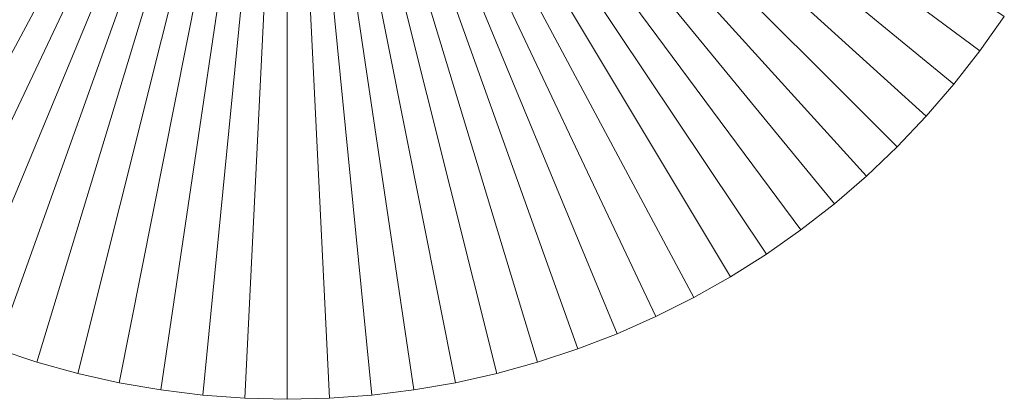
# Model space of a CAD drawing. Header units: millimetres. Extents: x -761 to -349, y 37 to 453.
# Tile 7 of 18: x -752.38 to -738.11, y 232.5 to 238.01. Entities that reach past the tile are written whole.
import ezdxf

# ---------------------------------------------------------------- set-up
doc = ezdxf.new("R2010")
doc.units = ezdxf.units.MM
doc.header["$LTSCALE"] = 20
doc.layers.add('LUCIDO_1', color=1, linetype='Continuous', lineweight=20, true_color=0xff0000)
doc.layers.add('Quote', color=7, linetype='Continuous', lineweight=9)

# ---------------------------------------------------------------- blocks, each defined once
blk = doc.blocks.new('Group')
at = {"layer": 'LUCIDO_1', "color": 5, "linetype": 'Continuous', "lineweight": 9, "transparency": 33554687}
for points in [[(-758.54, 237.554, -10109.271), (-758.893, 238.056, -10109.271), (-748.5, 245, -10109.271)], [(-748.5, 245, -10106.271), (-758.893, 238.056, -10106.271), (-758.54, 237.554, -10106.271)], [(-758.162, 237.07, -10109.271), (-758.54, 237.554, -10109.271), (-748.5, 245, -10109.271)], [(-748.5, 245, -10106.271), (-758.54, 237.554, -10106.271), (-758.162, 237.07, -10106.271)], [(-757.762, 236.606, -10109.271), (-758.162, 237.07, -10109.271), (-748.5, 245, -10109.271)], [(-748.5, 245, -10106.271), (-758.162, 237.07, -10106.271), (-757.762, 236.606, -10106.271)], [(-757.339, 236.161, -10109.271), (-757.762, 236.606, -10109.271), (-748.5, 245, -10109.271)], [(-748.5, 245, -10106.271), (-757.762, 236.606, -10106.271), (-757.339, 236.161, -10106.271)], [(-756.894, 235.738, -10109.271), (-757.339, 236.161, -10109.271), (-748.5, 245, -10109.271)], [(-748.5, 245, -10106.271), (-757.339, 236.161, -10106.271), (-756.894, 235.738, -10106.271)], [(-756.43, 235.338, -10109.271), (-756.894, 235.738, -10109.271), (-748.5, 245, -10109.271)], [(-748.5, 245, -10106.271), (-756.894, 235.738, -10106.271), (-756.43, 235.338, -10106.271)], [(-755.946, 234.96, -10109.271), (-756.43, 235.338, -10109.271), (-748.5, 245, -10109.271)], [(-748.5, 245, -10106.271), (-756.43, 235.338, -10106.271), (-755.946, 234.96, -10106.271)], [(-755.444, 234.607, -10109.271), (-755.946, 234.96, -10109.271), (-748.5, 245, -10109.271)], [(-748.5, 245, -10106.271), (-755.946, 234.96, -10106.271), (-755.444, 234.607, -10106.271)], [(-754.926, 234.278, -10109.271), (-755.444, 234.607, -10109.271), (-748.5, 245, -10109.271)], [(-748.5, 245, -10106.271), (-755.444, 234.607, -10106.271), (-754.926, 234.278, -10106.271)], [(-754.392, 233.976, -10109.271), (-754.926, 234.278, -10109.271), (-748.5, 245, -10109.271)], [(-748.5, 245, -10106.271), (-754.926, 234.278, -10106.271), (-754.392, 233.976, -10106.271)], [(-753.844, 233.701, -10109.271), (-754.392, 233.976, -10109.271), (-748.5, 245, -10109.271)], [(-748.5, 245, -10106.271), (-754.392, 233.976, -10106.271), (-753.844, 233.701, -10106.271)], [(-753.283, 233.452, -10109.271), (-753.844, 233.701, -10109.271), (-748.5, 245, -10109.271)], [(-748.5, 245, -10106.271), (-753.844, 233.701, -10106.271), (-753.283, 233.452, -10106.271)], [(-752.711, 233.231, -10109.271), (-753.283, 233.452, -10109.271), (-748.5, 245, -10109.271)], [(-748.5, 245, -10106.271), (-753.283, 233.452, -10106.271), (-752.711, 233.231, -10106.271)], [(-752.128, 233.038, -10109.271), (-752.711, 233.231, -10109.271), (-748.5, 245, -10109.271)], [(-748.5, 245, -10106.271), (-752.711, 233.231, -10106.271), (-752.128, 233.038, -10106.271)], [(-751.537, 232.875, -10109.271), (-752.128, 233.038, -10109.271), (-748.5, 245, -10109.271)], [(-748.5, 245, -10106.271), (-752.128, 233.038, -10106.271), (-751.537, 232.875, -10106.271)], [(-750.939, 232.741, -10109.271), (-751.537, 232.875, -10109.271), (-748.5, 245, -10109.271)], [(-748.5, 245, -10106.271), (-751.537, 232.875, -10106.271), (-750.939, 232.741, -10106.271)], [(-750.334, 232.636, -10109.271), (-750.939, 232.741, -10109.271), (-748.5, 245, -10109.271)], [(-748.5, 245, -10106.271), (-750.939, 232.741, -10106.271), (-750.334, 232.636, -10106.271)], [(-749.725, 232.561, -10109.271), (-750.334, 232.636, -10109.271), (-748.5, 245, -10109.271)], [(-748.5, 245, -10106.271), (-750.334, 232.636, -10106.271), (-749.725, 232.561, -10106.271)], [(-749.113, 232.515, -10109.271), (-749.725, 232.561, -10109.271), (-748.5, 245, -10109.271)], [(-748.5, 245, -10106.271), (-749.725, 232.561, -10106.271), (-749.113, 232.515, -10106.271)], [(-748.5, 232.5, -10109.271), (-749.113, 232.515, -10109.271), (-748.5, 245, -10109.271)], [(-748.5, 245, -10106.271), (-749.113, 232.515, -10106.271), (-748.5, 232.5, -10106.271)], [(-747.887, 232.515, -10109.271), (-748.5, 232.5, -10109.271), (-748.5, 245, -10109.271)], [(-747.275, 232.561, -10109.271), (-747.887, 232.515, -10109.271), (-748.5, 245, -10109.271)], [(-746.666, 232.636, -10109.271), (-747.275, 232.561, -10109.271), (-748.5, 245, -10109.271)], [(-746.061, 232.741, -10109.271), (-746.666, 232.636, -10109.271), (-748.5, 245, -10109.271)], [(-745.463, 232.875, -10109.271), (-746.061, 232.741, -10109.271), (-748.5, 245, -10109.271)], [(-744.872, 233.038, -10109.271), (-745.463, 232.875, -10109.271), (-748.5, 245, -10109.271)], [(-744.289, 233.231, -10109.271), (-744.872, 233.038, -10109.271), (-748.5, 245, -10109.271)], [(-743.717, 233.452, -10109.271), (-744.289, 233.231, -10109.271), (-748.5, 245, -10109.271)], [(-743.156, 233.701, -10109.271), (-743.717, 233.452, -10109.271), (-748.5, 245, -10109.271)], [(-742.608, 233.976, -10109.271), (-743.156, 233.701, -10109.271), (-748.5, 245, -10109.271)], [(-742.074, 234.278, -10109.271), (-742.608, 233.976, -10109.271), (-748.5, 245, -10109.271)], [(-741.556, 234.607, -10109.271), (-742.074, 234.278, -10109.271), (-748.5, 245, -10109.271)], [(-741.054, 234.96, -10109.271), (-741.556, 234.607, -10109.271), (-748.5, 245, -10109.271)], [(-740.57, 235.338, -10109.271), (-741.054, 234.96, -10109.271), (-748.5, 245, -10109.271)], [(-740.106, 235.738, -10109.271), (-740.57, 235.338, -10109.271), (-748.5, 245, -10109.271)], [(-739.661, 236.161, -10109.271), (-740.106, 235.738, -10109.271), (-748.5, 245, -10109.271)], [(-739.238, 236.606, -10109.271), (-739.661, 236.161, -10109.271), (-748.5, 245, -10109.271)], [(-738.838, 237.07, -10109.271), (-739.238, 236.606, -10109.271), (-748.5, 245, -10109.271)], [(-738.46, 237.554, -10109.271), (-738.838, 237.07, -10109.271), (-748.5, 245, -10109.271)], [(-738.107, 238.056, -10109.271), (-738.46, 237.554, -10109.271), (-748.5, 245, -10109.271)], [(-748.5, 245, -10106.271), (-748.5, 232.5, -10106.271), (-747.887, 232.515, -10106.271)], [(-748.5, 245, -10106.271), (-747.887, 232.515, -10106.271), (-747.275, 232.561, -10106.271)], [(-748.5, 245, -10106.271), (-747.275, 232.561, -10106.271), (-746.666, 232.636, -10106.271)], [(-748.5, 245, -10106.271), (-746.666, 232.636, -10106.271), (-746.061, 232.741, -10106.271)], [(-748.5, 245, -10106.271), (-746.061, 232.741, -10106.271), (-745.463, 232.875, -10106.271)], [(-748.5, 245, -10106.271), (-745.463, 232.875, -10106.271), (-744.872, 233.038, -10106.271)], [(-748.5, 245, -10106.271), (-744.872, 233.038, -10106.271), (-744.289, 233.231, -10106.271)], [(-748.5, 245, -10106.271), (-744.289, 233.231, -10106.271), (-743.717, 233.452, -10106.271)], [(-748.5, 245, -10106.271), (-743.717, 233.452, -10106.271), (-743.156, 233.701, -10106.271)], [(-748.5, 245, -10106.271), (-743.156, 233.701, -10106.271), (-742.608, 233.976, -10106.271)], [(-748.5, 245, -10106.271), (-742.608, 233.976, -10106.271), (-742.074, 234.278, -10106.271)], [(-748.5, 245, -10106.271), (-742.074, 234.278, -10106.271), (-741.556, 234.607, -10106.271)], [(-748.5, 245, -10106.271), (-741.556, 234.607, -10106.271), (-741.054, 234.96, -10106.271)], [(-748.5, 245, -10106.271), (-741.054, 234.96, -10106.271), (-740.57, 235.338, -10106.271)], [(-748.5, 245, -10106.271), (-740.57, 235.338, -10106.271), (-740.106, 235.738, -10106.271)], [(-748.5, 245, -10106.271), (-740.106, 235.738, -10106.271), (-739.661, 236.161, -10106.271)], [(-748.5, 245, -10106.271), (-739.661, 236.161, -10106.271), (-739.238, 236.606, -10106.271)], [(-748.5, 245, -10106.271), (-739.238, 236.606, -10106.271), (-738.838, 237.07, -10106.271)], [(-748.5, 245, -10106.271), (-738.838, 237.07, -10106.271), (-738.46, 237.554, -10106.271)], [(-748.5, 245, -10106.271), (-738.46, 237.554, -10106.271), (-738.107, 238.056, -10106.271)], [(-738.107, 238.056, -10106.271), (-738.46, 237.554, -10106.271), (-738.46, 237.554, -10109.271), (-738.107, 238.056, -10109.271)], [(-738.46, 237.554, -10106.271), (-738.838, 237.07, -10106.271), (-738.838, 237.07, -10109.271), (-738.46, 237.554, -10109.271)], [(-738.838, 237.07, -10106.271), (-739.238, 236.606, -10106.271), (-739.238, 236.606, -10109.271), (-738.838, 237.07, -10109.271)], [(-739.238, 236.606, -10106.271), (-739.661, 236.161, -10106.271), (-739.661, 236.161, -10109.271), (-739.238, 236.606, -10109.271)], [(-739.661, 236.161, -10106.271), (-740.106, 235.738, -10106.271), (-740.106, 235.738, -10109.271), (-739.661, 236.161, -10109.271)], [(-740.106, 235.738, -10106.271), (-740.57, 235.338, -10106.271), (-740.57, 235.338, -10109.271), (-740.106, 235.738, -10109.271)], [(-740.57, 235.338, -10106.271), (-741.054, 234.96, -10106.271), (-741.054, 234.96, -10109.271), (-740.57, 235.338, -10109.271)], [(-741.054, 234.96, -10106.271), (-741.556, 234.607, -10106.271), (-741.556, 234.607, -10109.271), (-741.054, 234.96, -10109.271)], [(-741.556, 234.607, -10106.271), (-742.074, 234.278, -10106.271), (-742.074, 234.278, -10109.271), (-741.556, 234.607, -10109.271)], [(-742.074, 234.278, -10106.271), (-742.608, 233.976, -10106.271), (-742.608, 233.976, -10109.271), (-742.074, 234.278, -10109.271)], [(-742.608, 233.976, -10106.271), (-743.156, 233.701, -10106.271), (-743.156, 233.701, -10109.271), (-742.608, 233.976, -10109.271)], [(-743.156, 233.701, -10106.271), (-743.717, 233.452, -10106.271), (-743.717, 233.452, -10109.271), (-743.156, 233.701, -10109.271)], [(-743.717, 233.452, -10106.271), (-744.289, 233.231, -10106.271), (-744.289, 233.231, -10109.271), (-743.717, 233.452, -10109.271)], [(-752.128, 233.038, -10106.271), (-752.711, 233.231, -10106.271), (-752.711, 233.231, -10109.271), (-752.128, 233.038, -10109.271)], [(-744.289, 233.231, -10106.271), (-744.872, 233.038, -10106.271), (-744.872, 233.038, -10109.271), (-744.289, 233.231, -10109.271)], [(-751.537, 232.875, -10106.271), (-752.128, 233.038, -10106.271), (-752.128, 233.038, -10109.271), (-751.537, 232.875, -10109.271)], [(-744.872, 233.038, -10106.271), (-745.463, 232.875, -10106.271), (-745.463, 232.875, -10109.271), (-744.872, 233.038, -10109.271)], [(-750.939, 232.741, -10106.271), (-751.537, 232.875, -10106.271), (-751.537, 232.875, -10109.271), (-750.939, 232.741, -10109.271)], [(-745.463, 232.875, -10106.271), (-746.061, 232.741, -10106.271), (-746.061, 232.741, -10109.271), (-745.463, 232.875, -10109.271)], [(-750.334, 232.636, -10106.271), (-750.939, 232.741, -10106.271), (-750.939, 232.741, -10109.271), (-750.334, 232.636, -10109.271)], [(-749.725, 232.561, -10106.271), (-750.334, 232.636, -10106.271), (-750.334, 232.636, -10109.271), (-749.725, 232.561, -10109.271)], [(-746.666, 232.636, -10106.271), (-747.275, 232.561, -10106.271), (-747.275, 232.561, -10109.271), (-746.666, 232.636, -10109.271)], [(-746.061, 232.741, -10106.271), (-746.666, 232.636, -10106.271), (-746.666, 232.636, -10109.271), (-746.061, 232.741, -10109.271)], [(-749.113, 232.515, -10106.271), (-749.725, 232.561, -10106.271), (-749.725, 232.561, -10109.271), (-749.113, 232.515, -10109.271)], [(-748.5, 232.5, -10106.271), (-749.113, 232.515, -10106.271), (-749.113, 232.515, -10109.271), (-748.5, 232.5, -10109.271)], [(-747.887, 232.515, -10106.271), (-748.5, 232.5, -10106.271), (-748.5, 232.5, -10109.271), (-747.887, 232.515, -10109.271)], [(-747.275, 232.561, -10106.271), (-747.887, 232.515, -10106.271), (-747.887, 232.515, -10109.271), (-747.275, 232.561, -10109.271)]]:
    blk.add_3dface(points, dxfattribs=at)
blk = doc.blocks.new('Group-2')
at = {"layer": 'LUCIDO_1', "color": 5, "transparency": 33554687}
blk.add_blockref('Group', (0, 0), dxfattribs=at)

msp = doc.modelspace()

# ---------------------------------------------------------------- block references
at = {"layer": 'Quote', "color": 7, "transparency": 33554687}
msp.add_blockref('Group-2', (0, 0), dxfattribs=at)

doc.saveas('drawing.dxf')
